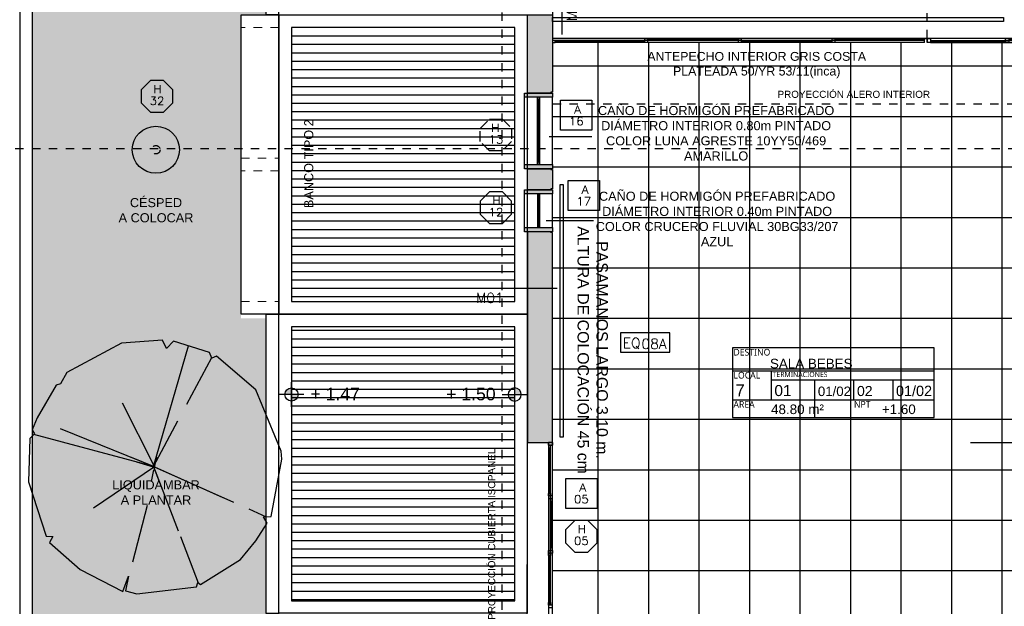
# Model space of a CAD drawing. Header units: metres. Extents: x -4243 to 4656, y 1445 to 4258.
# Tile 8 of 42: x 4456 to 4468, y 1576 to 1583. Entities that reach past the tile are written whole.
import ezdxf
from ezdxf.enums import TextEntityAlignment as Align

# ---------------------------------------------------------------- set-up
doc = ezdxf.new("R2010")
doc.units = ezdxf.units.M
doc.header["$LTSCALE"] = 0.3
for name, pattern in [('ACAD_ISO12W100', [21, 12, -3, 0, -3, 0, -3]), ('CAIF XREF PLANTAS 603$0$RAYITAS', [0.375, 0.25, -0.125]), ('DASHDOT', [1, 0.5, -0.25, 0, -0.25]), ('HIDDEN', [9.525, 6.35, -3.175]), ('RAYITAS', [0.375, 0.25, -0.125])]:
    doc.linetypes.add(name, pattern=pattern)
for name, color, linetype in [('0 notas JP', 4, 'Continuous'), ('0.INA-Luminarias', 7, 'Continuous'), ('A ALUMINIO', 4, 'Continuous'), ('A CIELORRASO', 42, 'Continuous'), ('A EQUIPAMIENTO', 4, 'Continuous'), ('A HATCH MURO ALB', 252, 'Continuous'), ('A HERRERÍA', 4, 'Continuous'), ('A HORMIGON', 6, 'Continuous'), ('A MURO', 1, 'Continuous'), ('A MURO VISTO', 2, 'Continuous'), ('A PAVIMENTO', 253, 'Continuous'), ('A PROYEECIÓN CUBIERTA', 242, 'Continuous'), ('A VEGETACIÓN', 253, 'Continuous'), ('A-ALBA-1', 1, 'Continuous'), ('luminaria ext', 4, 'Continuous'), ('TXT', 3, 'Continuous'), ('TXT 1.100', 3, 'Continuous'), ('TXT PLANILLAS', 3, 'Continuous'), ('TXT TERMINACIONES', 3, 'Continuous')]:
    doc.layers.add(name, color=color, linetype=linetype)
doc.layers.add('04 gris', color=252, linetype='Continuous', lineweight=13)
doc.layers.add('A_PAVIMENTO EXT_', color=254, linetype='Continuous', lineweight=9)
doc.styles.add('arial', font='arial.ttf')
doc.styles.add('atributo', font='romans.shx', dxfattribs={"height": 0.12})
doc.styles.add('ROMANS', font='romans', dxfattribs={"height": 2})
doc.styles.add('Tahoma', font='tahoma.ttf')
doc.styles.add('TXT-100-S', font='l_10646.ttf')
doc.styles.add('TXT-ANOT', font='arial.ttf')

# ---------------------------------------------------------------- blocks, each defined once
blk = doc.blocks.new('A01')
blk.add_line((4.45, -0.05), (4.45, -0.05))
at = {"layer": 'A ALUMINIO'}
for p, q in [((2.24, -0.05), (0, -0.05)), ((4.42, 0), (2.21, 0)), ((6.35, -0.05), (2.21, -0.05)), ((4.49, 0), (6.31, 0)), ((4.49, -0.025), (6.31, -0.025))]:
    blk.add_line(p, q, dxfattribs=at)
at = {"layer": 'A ALUMINIO', "color": 252}
for p, q in [((1.098, -0.007), (0.03, -0.007)), ((1.098, -0.017), (0.03, -0.017)), ((1.128, -0.032), (2.21, -0.032)), ((1.128, -0.042), (2.21, -0.042)), ((3.323, -0.007), (2.24, -0.007)), ((3.323, -0.017), (2.24, -0.017)), ((3.353, -0.032), (4.42, -0.032)), ((3.353, -0.042), (4.42, -0.042)), ((5.38, -0.007), (4.49, -0.007)), ((5.38, -0.017), (4.49, -0.017)), ((6.31, -0.032), (5.42, -0.032)), ((6.31, -0.042), (5.42, -0.042))]:
    blk.add_line(p, q, dxfattribs=at)
at = {"layer": 'A ALUMINIO', "linetype": 'ByBlock'}
for p, q in [((2.24, -0.025), (0.03, -0.025)), ((4.42, -0.025), (2.24, -0.025))]:
    blk.add_line(p, q, dxfattribs=at)
for points in [[(3.323, 0), (3.323, -0.05), (3.353, -0.05), (3.353, 0)], [(1.098, 0), (1.098, -0.05), (1.128, -0.05), (1.128, 0)]]:
    blk.add_lwpolyline(points, close=True, dxfattribs=at)
at = {"layer": 'A ALUMINIO'}
blk.add_lwpolyline([(4.42, 0), (4.42, -0.05), (4.45, -0.05), (4.45, 0)], dxfattribs=at)
for points in [[(4.49, 0), (4.45, 0), (4.45, -0.05), (4.49, -0.05)], [(0, 0), (0.03, 0), (0.03, -0.025), (0, -0.025)], [(2.24, 0), (2.21, 0), (2.21, -0.05), (2.24, -0.05)], [(5.42, 0), (5.38, 0), (5.38, -0.05), (5.42, -0.05)], [(6.35, 0), (6.31, 0), (6.31, -0.05), (6.35, -0.05)]]:
    blk.add_lwpolyline(points, close=True, dxfattribs=at)
blk = doc.blocks.new('H11')
for p, q in [((0, 0), (0.9, 0)), ((0.9, -0.025), (0, -0.025))]:
    blk.add_line(p, q)
at = {"color": 8}
for p, q in [((0.87, -0.007), (0.03, -0.007)), ((0.87, -0.017), (0.03, -0.017))]:
    blk.add_line(p, q, dxfattribs=at)
for points in [[(0.03, 0), (0, 0), (0, -0.025), (0.03, -0.025)], [(0.9, 0), (0.87, 0), (0.87, -0.025), (0.9, -0.025)]]:
    blk.add_lwpolyline(points, close=True)
blk = doc.blocks.new('H10')
for p, q in [((0, 0), (0.5, 0)), ((0.5, -0.025), (0, -0.025))]:
    blk.add_line(p, q)
at = {"color": 8}
for p, q in [((0.47, -0.007), (0.03, -0.007)), ((0.47, -0.017), (0.03, -0.017))]:
    blk.add_line(p, q, dxfattribs=at)
for points in [[(0.03, 0), (0, 0), (0, -0.025), (0.03, -0.025)], [(0.5, 0), (0.47, 0), (0.47, -0.025), (0.5, -0.025)]]:
    blk.add_lwpolyline(points, close=True)
blk = doc.blocks.new('LOCAL_PLANTA')
for p, q in [((0, 0.634), (2.74, 0.634)), ((0.531, 0.238), (0.531, 0.634)), ((0.531, 0.512), (2.74, 0.512)), ((1.12, 0), (1.12, 0.512)), ((1.65, 0.238), (1.65, 0.512)), ((2.18, 0.238), (2.18, 0.512)), ((0, 0.238), (2.74, 0.238))]:
    blk.add_line(p, q)
blk.add_lwpolyline([(0, 0), (2.74, 0), (2.74, 0.946), (0, 0.946)], close=True)
at = {"width": 1.20472, "attachment_point": 1, "style": 'TXT-100-S'}
for s, insert, char_height in [('DESTINO', (0.015, 0.931), 0.09), ('LOCAL', (0.015, 0.619), 0.09), ('TERMINACIONES', (0.546, 0.619), 0.07), ('AREA', (0.015, 0.223), 0.09), ('NPT', (1.65, 0.223), 0.09)]:
    blk.add_mtext(s, dxfattribs=dict(at, insert=insert, char_height=char_height))
at = {"style": 'arial'}
for tag, p, height in [('DESTINO', (0.51, 0.667), 0.16), ('NºLOCAL', (0.044, 0.289), 0.16), ('PISO', (0.571, 0.291), 0.15), ('ZOC', (1.16, 0.291), 0.15), ('PARED', (1.69, 0.291), 0.14), ('TECHO', (2.22, 0.291), 0.14), ('AREA', (0.526, 0.047), 0.15), ('NPT', (2.029, 0.047), 0.15)]:
    blk.add_attdef(tag, p, '', height=height, dxfattribs=at)
blk = doc.blocks.new('*U518')
at = {"color": 0, "linetype": 'ByBlock'}
blk.add_lwpolyline([(-0.287, -0.195), (0.287, -0.195), (0.287, 0.354), (-0.287, 0.354)], close=True, dxfattribs=at)
at = {"color": 0, "linetype": 'ByBlock', "style": 'ROMANS', "width": 1.1}
blk.add_text('A', height=0.15, dxfattribs=at).set_placement((-0.088, 0.112))
at = {"color": 0, "linetype": 'ByBlock', "style": 'ROMANS', "width": 1.05}
blk.add_attdef('NRO', text='', height=0.15, dxfattribs=at).set_placement((0, -0.027), align=Align.MIDDLE)
blk = doc.blocks.new('*U519')
at = {"color": 0, "linetype": 'ByBlock', "ltscale": 0.1}
blk.add_lwpolyline([(0, 0.344), (0.119, 0.344), (0.288, 0.175), (0.288, -0.064), (0.119, -0.233), (0, -0.233), (-0.119, -0.233), (-0.288, -0.064), (-0.288, 0.175), (-0.119, 0.344)], close=True, dxfattribs=at)
at = {"color": 0, "style": 'ROMANS', "width": 1.1}
blk.add_text('H', height=0.15, dxfattribs=at).set_placement((-0.088, 0.112))
at = {"color": 0, "linetype": 'ByBlock', "style": 'ROMANS', "width": 1.05}
blk.add_attdef('NRO', text='', height=0.15, dxfattribs=at).set_placement((0, -0.027), align=Align.MIDDLE)
blk = doc.blocks.new('CAIF XREF PLANTA 201$0$A4vp')
at = {"color": 0}
for p, q in [((0.403, 2.519), (-0.338, 2.495)), ((0.473, 2.464), (0.403, 2.519)), ((-0.759, 2.395), (-1.492, 1.962)), ((-0.634, 2.367), (-0.759, 2.395)), ((0.075, 0.051), (-0.651, 2.371)), ((-0.593, 2.45), (-0.634, 2.367)), ((-0.338, 2.495), (-0.593, 2.45)), ((0.722, 2.478), (0.473, 2.464)), ((1.787, 1.883), (0.722, 2.478)), ((-1.492, 1.962), (-2.211, 1.095)), ((0.075, 0.051), (-0.274, 1.989)), ((2.271, 1.233), (1.787, 1.883)), ((0.095, 0.047), (0.802, 1.23)), ((2.174, 1.081), (2.271, 1.233)), ((-2.28, 0.971), (-2.405, 0.183)), ((-2.142, 0.984), (-2.28, 0.971)), ((-2.211, 1.095), (-2.142, 0.984)), ((2.368, 1.04), (2.174, 1.081)), ((2.562, 0.321), (2.368, 1.04)), ((0.081, 0.029), (-1.243, 0.607)), ((0.075, 0.051), (2.447, 0.743)), ((0.077, 0.068), (-0.004, 0.507)), ((0.067, 0.041), (-0.028, 0.372)), ((1.459, 0.155), (2.498, 0.232)), ((2.492, 0.224), (2.562, 0.321)), ((2.575, 0.169), (2.492, 0.224)), ((-2.405, 0.183), (-2.322, -0.757)), ((0.075, 0.051), (-0.73, -1.037)), ((0.069, 0.047), (-0.209, -0.331)), ((0.025, 0.017), (-0.193, -0.071)), ((0.072, 0.021), (0.268, 0.092)), ((0.075, 0.051), (1.091, 0.127)), ((0.075, 0.051), (0.328, -1.653)), ((0.081, 0.029), (0.294, -1.427)), ((2.427, -0.843), (2.575, 0.169)), ((-1.722, -0.609), (-0.631, -0.257)), ((-2.322, -0.757), (-2.004, -0.688)), ((-2.004, -0.688), (-2.28, -0.799)), ((-2.28, -0.799), (-2.209, -1.015)), ((1.677, -1.908), (2.427, -0.843)), ((-2.209, -1.015), (-1.464, -1.933)), ((-0.803, -1.136), (-1.381, -1.917)), ((-1.464, -1.933), (-1.381, -1.905)), ((-1.381, -1.905), (-1.381, -1.974)), ((1.553, -2.003), (1.677, -1.908)), ((-1.381, -1.974), (-0.551, -2.375)), ((0.376, -1.978), (0.431, -2.347)), ((0.486, -2.43), (1.553, -2.003)), ((0.334, -2.43), (0.403, -2.306)), ((0.403, -2.306), (0.486, -2.43)), ((-0.551, -2.375), (-0.081, -2.43)), ((-0.081, -2.43), (0.334, -2.43))]:
    blk.add_line(p, q, dxfattribs=at)
blk = doc.blocks.new('*U516')
at = {"linetype": 'DASHDOT'}
blk.add_line((0, -7.94), (0, -1640.17), dxfattribs=at)
at = {"style": 'Tahoma', "flags": 8}
for tag, p in [('NOMBRE_DE_CORTE_1', (0, 0)), ('NOMBRE_DE_CORTE_2', (0, -1648.11))]:
    blk.add_attdef(tag, text='', height=4, dxfattribs=at).set_placement(p, align=Align.BOTTOM_CENTER)
for tag, p in [('NUMERO_DE_PAGINA_1', (0, -1.59)), ('NUMERO_DE_PAGINA_2', (0, -1649.7))]:
    blk.add_attdef(tag, text='', height=3, dxfattribs=at).set_placement(p, align=Align.TOP_CENTER)
blk = doc.blocks.new('TIPO_MURO')
at = {"linetype": 'Continuous'}
blk.add_line((-1.161, 0), (0, 0), dxfattribs=at)
at = {"style": 'ROMANS', "oblique": 0.1745}
blk.add_attdef('M00', text='', height=0.15, dxfattribs=at).set_placement((-0.606, 0.22), align=Align.TOP_LEFT)
blk = doc.blocks.new('A$C4CB05E78')
at = {"layer": 'TXT PLANILLAS'}
ref = blk.add_blockref('TIPO_MURO', (-11.838, 9.832), dxfattribs=dict(at, xscale=0.8, yscale=0.8, zscale=0.8, rotation=270))
ref.add_attrib('M00', 'M02/M01', dxfattribs={"layer": '0', "height": 0.12, "rotation": 90, "style": 'ROMANS', "oblique": 0.1745}).set_placement((-11.781, 10.76), align=Align.TOP_RIGHT)
ref = blk.add_blockref('TIPO_MURO', (-11.893, 6.816), dxfattribs=dict(at, xscale=-0.8, yscale=0.8, zscale=0.8, rotation=180))
ref.add_attrib('M00', 'M01', dxfattribs={"layer": '0', "height": 0.12, "style": 'ROMANS', "oblique": 0.1745}).set_placement((-12.53, 6.76), align=Align.TOP_RIGHT)
blk = doc.blocks.new('A$C255B2852')
at = {"layer": 'TXT TERMINACIONES', "insert": (-9.48, 9.633), "char_height": 0.105, "attachment_point": 5, "style": 'TXT-ANOT'}
blk.add_mtext_dynamic_manual_height_columns('ANTEPECHO INTERIOR GRIS COSTA PLATEADA 50/YR 53/11(inca)', width=3.20632, gutter_width=0.000625, heights=[0], dxfattribs=at)
blk = doc.blocks.new('Banco padres planta')
at = {"layer": '04 gris', "linetype": 'RAYITAS', "ltscale": 0.3}
for points in [[(-0.45, 3.558), (0, 3.558), (0, 3.407), (-0.45, 3.407)], [(-0.45, 1.854), (0, 1.854), (0, 1.704), (-0.45, 1.704)], [(-0.45, 0.15), (0, 0.15), (0, 0), (-0.45, 0)]]:
    blk.add_lwpolyline(points, close=True, dxfattribs=at)
at = {"layer": 'A MURO VISTO'}
blk.add_lwpolyline([(-0.45, 3.558), (0, 3.558), (0, 0), (-0.45, 0)], close=True, dxfattribs=at)
blk = doc.blocks.new('Pav 1')
at = {"layer": 'A PAVIMENTO'}
h = blk.add_hatch(dxfattribs=at)
h.set_pattern_fill('_USER', color=256, scale=0.1, pattern_type=0)
h.set_pattern_definition([(0, (4461.9332, 1582.71921), (0, 0.1), [])])
edge = h.paths.add_edge_path()
edge.add_line((4461.933, 1582.719), (4459.281, 1582.719))
edge.add_line((4459.281, 1582.719), (4459.281, 1579.462))
edge.add_line((4459.281, 1579.462), (4461.933, 1579.462))
edge.add_line((4461.933, 1579.462), (4461.933, 1582.719))
blk.add_lwpolyline([(4459.131, 1582.869), (4462.083, 1582.869), (4462.083, 1579.312), (4459.131, 1579.312)], close=True, dxfattribs=at)
blk.add_lwpolyline([(4461.933, 1582.719), (4459.281, 1582.719), (4459.281, 1579.462), (4461.933, 1579.462), (4461.933, 1582.719)], dxfattribs=at)
blk = doc.blocks.new('NIVEL')
h = blk.add_hatch(color=256)
h.paths.add_polyline_path([(0, 0.078, 0.414214), (-0.078, 0), (0, 0)])
h.paths.add_polyline_path([(0.078, 0), (0, 0), (0, -0.078, 0.414214)])
for p, q in [((0, -0.148), (0, 0.148)), ((0.148, 0), (-0.148, 0))]:
    blk.add_line(p, q)
blk.add_circle((0, 0), 0.0782)
at = {"style": 'arial'}
blk.add_attdef('NIVEL', (0.225, -0.068), '', height=0.15, dxfattribs=at)
blk = doc.blocks.new('cielorraso')
at = {"layer": 'A CIELORRASO'}
blk.add_line((4468.873, 1577.782), (4467.351, 1577.782), dxfattribs=at)
blk = doc.blocks.new('CIELORRASO1')
at = {"layer": 'A ALUMINIO'}
blk.add_blockref('cielorraso', (99.999, -0.001), dxfattribs=at)
blk = doc.blocks.new('luminaria urbana')
at = {"layer": '0.INA-Luminarias', "linetype": 'CAIF XREF PLANTAS 603$0$RAYITAS', "ltscale": 0.5}
blk.add_circle((0, 0), 0.05, dxfattribs=at)
at = {"layer": 'A ALUMINIO'}
blk.add_circle((0, 0), 0.28, dxfattribs=at)

msp = doc.modelspace()

# ---------------------------------------------------------------- hatches: boundary and pattern name
at = {"layer": 'A HATCH MURO ALB'}
h = msp.add_hatch(color=256, dxfattribs=at)
h.dxf.hatch_style = 1
h.paths.add_polyline_path([(4462.38353, 1581.95007), (4462.36353, 1581.95007), (4462.36353, 1581.94007), (4462.08353, 1581.94007), (4462.08353, 1582.86921), (4462.38353, 1582.86921)])
h = msp.add_hatch(color=256, dxfattribs=at)
h.dxf.hatch_style = 1
h.paths.add_polyline_path([(4462.36353, 1581.04007), (4462.36353, 1581.03007), (4462.38353, 1581.03007), (4462.38353, 1580.80007), (4462.36353, 1580.80007), (4462.36353, 1580.79007), (4462.08353, 1580.79007), (4462.08353, 1581.04007)])
h = msp.add_hatch(color=256, dxfattribs=at)
h.dxf.hatch_style = 1
h.paths.add_polyline_path([(4462.08353, 1580.29007), (4462.08353, 1577.78324), (4462.38353, 1577.78324), (4462.38353, 1580.28007), (4462.36353, 1580.28007), (4462.36353, 1580.29007)])
at = {"layer": 'A HORMIGON'}
h = msp.add_hatch(color=251, dxfattribs=at)
h.dxf.hatch_style = 1
h.paths.add_polyline_path([(4462.38353, 1581.89007), (4462.05065, 1581.89007), (4462.05065, 1581.94007), (4462.38353, 1581.94007)])
h.paths.add_polyline_path([(4462.38353, 1581.04007), (4462.05065, 1581.04007), (4462.05065, 1581.09007), (4462.38353, 1581.09007)])
h = msp.add_hatch(color=251, dxfattribs=at)
h.dxf.hatch_style = 1
h.paths.add_polyline_path([(4462.38353, 1580.74007), (4462.05065, 1580.74007), (4462.05065, 1580.79007), (4462.38353, 1580.79007)])
h.paths.add_polyline_path([(4462.38353, 1580.29007), (4462.05065, 1580.29007), (4462.05065, 1580.34007), (4462.38353, 1580.34007)])
at = {"layer": 'A PAVIMENTO'}
h = msp.add_hatch(dxfattribs=at)
h.set_pattern_fill('_USER', color=256, scale=0.6, angle=900, double=1, pattern_type=0)
h.set_pattern_definition([(180, (4432.9265, 1437.6616), (-4e-16, -0.6), []), (270, (4432.9265, 1437.6616), (0.6, -4e-16), [])])
h.paths.add_polyline_path([(4467.43353, 1575.38924), (4465.53353, 1575.38924), (4465.53353, 1575.18922), (4462.38356, 1575.18932), (4462.38352, 1582.53922), (4468.73362, 1582.53921), (4468.73362, 1578.53922), (4469.20014, 1578.53922), (4469.20014, 1577.03922), (4468.73353, 1577.03922), (4468.73354, 1574.98922), (4467.43353, 1574.98922)])
at = {"layer": 'A_PAVIMENTO EXT_'}
h = msp.add_hatch(dxfattribs=at)
h.set_pattern_fill('AR-CONC', color=252, scale=0.004)
h.set_pattern_definition([(50, (-4e-07, -0.05155), (0.728738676, -0.06375634), [0.0762, -0.8382]), (355, (-4e-07, -0.05155), (-0.14097369, 0.76422738), [0.06096, -0.67056234]), (100.451445, (0.0607, -0.0569), (0.58776499, 0.70047101), [0.06476004, -0.71236098]), (46.1842, (-4e-07, 0.15165), (1.08431616, -0.16816931), [0.1143, -1.2573]), (96.635558, (0.0904, 0.1376), (0.94961654, 0.9897045), [0.0971401, -1.06854243]), (351.18415, (-4e-07, 0.1516), (0.94961654, 0.9897045), [0.09143987, -1.00583893]), (21, (0.1016, 0.10085), (0.606457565, -0.40906079), [0.0762, -0.8382]), (326, (0.1016, 0.10085), (0.24720811, 0.73675186), [0.06096, -0.67056]), (71.451445, (0.15214, 0.06676), (0.85366568, 0.32769108), [0.06476004, -0.71235975]), (37.5, (-4e-07, -0.05155), (0.012354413, 0.338220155), [0, -0.662432, 0, -0.68072, 0, -0.6731]), (7.5, (-4e-07, -0.05155), (0.26727865, 0.4007223), [0, -0.388112, 0, -0.647192, 0, -0.25654]), (327.5, (-0.22657, -0.05155), (0.54236238, -0.022914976), [0, -0.254, 0, -0.79248, 0, -1.05156]), (317.5, (-0.32817, -0.05155), (0.592516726, 0.101705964), [0, -0.3302, 0, -0.526288, 0, -0.74676])])
h.paths.add_polyline_path([(4496.09429, 1592.61769), (4462.48328, 1592.61769), (4462.48329, 1589.66294), (4462.13353, 1589.66294), (4462.13353, 1587.88037), (4466.83362, 1587.88037), (4466.83362, 1590.37486), (4466.62857, 1590.37486), (4466.62857, 1590.77486), (4473.09367, 1590.77486), (4473.09367, 1590.37061), (4472.87353, 1590.37486), (4472.87353, 1587.88037), (4495.14429, 1587.88037), (4495.14429, 1588.93037), (4496.09429, 1588.93037)])
h.paths.add_polyline_path([(4499.509, 1564.50869), (4485.37438, 1564.50869), (4485.37438, 1566.38925), (4462.0832, 1566.4408), (4462.0832, 1563.85423), (4499.65796, 1558.70844)])
h.paths.add_polyline_path([(4459.13117, 1591.51449), (4456.0512, 1591.51449), (4456.0512, 1593.93894), (4459.13117, 1593.93894)])
h.paths.add_polyline_path([(4456.20119, 1568.78922), (4458.9812, 1568.78922), (4458.9812, 1572.14516), (4458.68118, 1572.14516), (4458.6812, 1575.70266), (4458.98119, 1575.70266), (4458.98119, 1579.26016), (4458.68118, 1579.26016), (4458.6812, 1582.86922), (4458.98119, 1582.86922), (4458.9812, 1587.67882), (4456.20119, 1587.67882)])
h.paths.add_polyline_path([(4456.23049, 1568.48766), (4458.98119, 1568.48766), (4458.98119, 1567.88932), (4456.23049, 1567.88932)])

# ---------------------------------------------------------------- linework, layer by layer
at = {"color": 8}
for p, q in [((4462.34103, 1577.17973), (4462.34103, 1577.72324)), ((4462.35103, 1577.17973), (4462.35103, 1577.72324)), ((4462.36604, 1576.53123), (4462.36603, 1577.08973)), ((4462.37604, 1576.53123), (4462.37603, 1577.08973)), ((4462.34105, 1575.88272), (4462.34104, 1576.44123)), ((4462.35105, 1575.88272), (4462.35104, 1576.44123))]:
    msp.add_line(p, q, dxfattribs=at)
at = {"layer": 'A ALUMINIO'}
for p, q in [((4462.33353, 1577.78324), (4462.33356, 1575.18923)), ((4462.38356, 1575.18922), (4462.38353, 1577.78324)), ((4462.35855, 1575.85272), (4462.35853, 1577.75324)), ((4462.34106, 1575.85272), (4462.34105, 1575.88172)), ((4462.35106, 1575.85272), (4462.35105, 1575.88172))]:
    msp.add_line(p, q, dxfattribs=at)
msp.add_lwpolyline([(4464.59361, 1582.53922), (4462.41345, 1582.53922)], dxfattribs=at)
for points in [[(4462.33353, 1577.78324), (4462.33353, 1577.75324), (4462.38353, 1577.75324), (4462.38353, 1577.78324)], [(4462.33353, 1577.75324), (4462.33353, 1577.78324), (4462.38353, 1577.78324), (4462.38353, 1577.75324)], [(4462.33353, 1577.75324), (4462.33353, 1577.72324), (4462.35853, 1577.72324), (4462.35853, 1577.75324)], [(4462.33353, 1577.14973), (4462.33353, 1577.17973), (4462.35853, 1577.17973), (4462.35853, 1577.14973)], [(4462.33353, 1577.14973), (4462.33353, 1577.11973), (4462.38353, 1577.11973), (4462.38353, 1577.14973)], [(4462.35853, 1577.11973), (4462.35853, 1577.08973), (4462.38353, 1577.08973), (4462.38353, 1577.11973)], [(4462.35853, 1576.47123), (4462.35853, 1576.44123), (4462.33353, 1576.44123), (4462.33353, 1576.47123)], [(4462.33354, 1576.47123), (4462.33354, 1576.50123), (4462.38354, 1576.50123), (4462.38354, 1576.47123)], [(4462.38353, 1576.50123), (4462.38353, 1576.53123), (4462.35853, 1576.53123), (4462.35853, 1576.50123)], [(4462.33355, 1575.85272), (4462.33355, 1575.88272), (4462.35855, 1575.88272), (4462.35855, 1575.85272)], [(4462.33355, 1575.85272), (4462.33355, 1575.82272), (4462.38355, 1575.82272), (4462.38355, 1575.85272)]]:
    msp.add_lwpolyline(points, close=True, dxfattribs=at)
at = {"layer": 'A EQUIPAMIENTO'}
msp.add_lwpolyline([(4462.50921, 1577.85052), (4462.47334, 1577.85052), (4462.47334, 1580.85052), (4462.50921, 1580.85052)], close=True, dxfattribs=at)
at = {"layer": 'A HERRERÍA'}
msp.add_lwpolyline([(4467.74263, 1582.78921), (4462.38353, 1582.78921), (4462.38353, 1582.83922), (4467.74263, 1582.83922)], close=True, dxfattribs=at)
at = {"layer": 'A HORMIGON'}
for points in [[(4462.38353, 1581.89007), (4462.05065, 1581.89007), (4462.05065, 1581.94007), (4462.38353, 1581.94007)], [(4462.38353, 1581.04007), (4462.05065, 1581.04007), (4462.05065, 1581.09007), (4462.38353, 1581.09007)], [(4462.38353, 1580.74007), (4462.05065, 1580.74007), (4462.05065, 1580.79007), (4462.38353, 1580.79007)], [(4462.38353, 1580.29007), (4462.05065, 1580.29007), (4462.05065, 1580.34007), (4462.38353, 1580.34007)]]:
    msp.add_lwpolyline(points, close=True, dxfattribs=at)
at = {"layer": 'A MURO'}
msp.add_lwpolyline([(4462.38353, 1581.95007), (4462.36353, 1581.95007), (4462.36353, 1581.94007), (4462.08353, 1581.94007), (4462.08353, 1582.86921), (4462.38353, 1582.86921), (4462.38353, 1581.95007)], dxfattribs=at)
for points in [[(4462.36353, 1581.04007), (4462.36353, 1581.03007), (4462.38353, 1581.03007), (4462.38353, 1580.80007), (4462.36353, 1580.80007), (4462.36353, 1580.79007), (4462.08353, 1580.79007), (4462.08353, 1581.04007)], [(4462.08353, 1580.29007), (4462.08353, 1577.78324), (4462.38353, 1577.78324), (4462.38353, 1580.28007), (4462.36353, 1580.28007), (4462.36353, 1580.29007)]]:
    msp.add_lwpolyline(points, close=True, dxfattribs=at)
at = {"layer": 'A MURO VISTO', "linetype": 'RAYITAS'}
msp.add_lwpolyline([(4466.83362, 1582.58921), (4466.83362, 1583.33921), (4462.38353, 1583.33921), (4462.38353, 1582.83922)], dxfattribs=at)
at = {"layer": 'A MURO VISTO'}
for points in [[(4462.05065, 1581.09007), (4462.05065, 1581.89007)], [(4462.38353, 1581.09007), (4462.38353, 1581.89007)], [(4462.05065, 1580.34007), (4462.05065, 1580.74007)], [(4462.38353, 1580.34007), (4462.38353, 1580.74007)], [(4463.03353, 1574.88922), (4462.0832, 1574.88922), (4462.08353, 1577.78324)]]:
    msp.add_lwpolyline(points, dxfattribs=at)
at = {"layer": 'A PAVIMENTO'}
msp.add_lwpolyline([(4459.1312, 1582.86922), (4462.0833, 1582.86922), (4462.0833, 1579.31171), (4459.1312, 1579.31171)], close=True, dxfattribs=at)
at = {"layer": 'A PROYEECIÓN CUBIERTA', "linetype": 'RAYITAS'}
msp.add_line((4462.38353, 1581.80953), (4468.73353, 1581.80953), dxfattribs=at)
msp.add_lwpolyline([(4496.39429, 1583.36921), (4496.39429, 1571.95095), (4493.81427, 1571.95095), (4493.81427, 1568.33925), (4481.11624, 1568.33925), (4481.11624, 1571.33922), (4472.51904, 1571.33922), (4472.51904, 1568.33925), (4462.88353, 1568.33925), (4462.87445, 1572.19672), (4461.7833, 1572.19672), (4461.7833, 1583.36921), (4496.39429, 1583.36921)], dxfattribs=at)
at = {"layer": 'A-ALBA-1'}
for points in [[(4456.05119, 1568.63922), (4459.1312, 1568.63922), (4459.1312, 1587.88037), (4456.05119, 1587.88037)], [(4456.20119, 1568.78922), (4458.9812, 1568.78922), (4458.9812, 1572.19672), (4459.1323, 1572.19578), (4459.1312, 1575.75422), (4458.9812, 1575.75422), (4458.9812, 1579.31171), (4459.1312, 1579.31171), (4459.13162, 1582.86953), (4458.9812, 1582.86922), (4458.9812, 1587.73037), (4456.20119, 1587.73037)]]:
    msp.add_lwpolyline(points, close=True, dxfattribs=at)
at = {"layer": 'TXT 1.100'}
for p, q in [((4462.85146, 1581.41956), (4462.34483, 1581.41956)), ((4462.87165, 1580.41901), (4462.30623, 1580.41901))]:
    msp.add_line(p, q, dxfattribs=at)
at = {"layer": 'TXT PLANILLAS'}
msp.add_lwpolyline([(4463.19069, 1579.09083), (4463.19069, 1578.85937), (4463.77727, 1578.85937), (4463.77727, 1579.09083)], close=True, dxfattribs=at)

# ---------------------------------------------------------------- block references
for p in [(0, 0), (0, -3.5575)]:
    msp.add_blockref('Pav 1', p)
at = {"layer": '0 notas JP', "linetype": 'ACAD_ISO12W100', "xscale": -0.035, "yscale": 0.035, "zscale": 0.035, "rotation": 90}
msp.add_blockref('*U516', (4446.72019, 1581.27924), dxfattribs=at)
at = {"layer": '04 gris'}
msp.add_blockref('Banco padres planta', (4459.13118, 1579.31171), dxfattribs=at)
at = {"layer": 'A ALUMINIO', "xscale": -1, "rotation": 180}
msp.add_blockref('A01', (4462.38353, 1582.53922), dxfattribs=at)
at = {"layer": 'A ALUMINIO'}
msp.add_blockref('CIELORRASO1', (-100, 0), dxfattribs=at)
at = {"layer": 'A HERRERÍA'}
msp.add_blockref('A$C4CB05E78', (4474.33197, 1572.80412), dxfattribs=at)
at = {"layer": 'A HERRERÍA', "rotation": 359.9999999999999}
msp.add_blockref('A$C255B2852', (4474.28904, 1572.63922), dxfattribs=at)
at = {"layer": 'A HERRERÍA', "color": 6, "rotation": 270}
for name, p, xscale, yscale, zscale in [('H11', (4462.2282, 1581.89007), 0.8888888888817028, 0.8888888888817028, 0.8888888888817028), ('H10', (4462.2282, 1580.74007), 0.8000000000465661, 0.8000000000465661, 0.8000000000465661)]:
    msp.add_blockref(name, p, dxfattribs=dict(at, xscale=xscale, yscale=yscale, zscale=zscale))
at = {"layer": 'A VEGETACIÓN', "xscale": 0.6047312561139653, "yscale": 0.6047312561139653, "zscale": 0.6047312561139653, "rotation": 57.58261468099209}
for p in [(4457.62459, 1584.47496), (4457.64161, 1577.44394)]:
    msp.add_blockref('CAIF XREF PLANTA 201$0$A4vp', p, dxfattribs=at)
at = {"layer": 'luminaria ext'}
msp.add_blockref('luminaria urbana', (4457.66931, 1581.26556), dxfattribs=at)
at = {"layer": 'TXT 1.100', "rotation": 359.9658878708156}
msp.add_blockref('NIVEL', (4459.2807, 1578.35578), dxfattribs=at).add_auto_attribs({'NIVEL': '+ 1.47'})
at = {"layer": 'TXT 1.100'}
ref = msp.add_blockref('NIVEL', (4461.93322, 1578.35499), dxfattribs=dict(at, xscale=-1))
ref.add_attrib('NIVEL', '+ 1.50', (4461.11825, 1578.28675), dxfattribs={"layer": '0', "height": 0.15, "style": 'arial'})
at = {"layer": 'TXT PLANILLAS'}
ref = msp.add_blockref('*U519', (4457.68266, 1581.86459), dxfattribs=dict(at, xscale=-0.65, yscale=0.65, zscale=0.65))
ref.add_attrib('NRO', '32', dxfattribs={"layer": '0', "color": 0, "linetype": 'ByBlock', "height": 0.0975, "style": 'ROMANS', "width": 1.05}).set_placement((4457.68266, 1581.84698), align=Align.MIDDLE)
at = {"layer": 'TXT PLANILLAS', "extrusion": (0, 0, -1)}
ref = msp.add_blockref('*U518', (-4462.66505, 1581.62309), dxfattribs=dict(at, xscale=0.65, yscale=0.65, zscale=-0.65))
ref.add_attrib('NRO', '16', dxfattribs={"layer": '0', "color": 0, "linetype": 'ByBlock', "ltscale": 0.5, "height": 0.0975, "rotation": 180, "style": 'ROMANS', "text_generation_flag": 6, "width": 1.05}).set_placement((4462.66505, 1581.60548), align=Align.MIDDLE)
at = {"layer": 'TXT PLANILLAS', "linetype": 'HIDDEN', "xscale": 0.65, "yscale": 0.65, "zscale": 0.65}
msp.add_blockref('*U519', (4461.71007, 1581.4045), dxfattribs=at).add_auto_attribs({'NRO': '13'})
at = {"layer": 'TXT PLANILLAS', "extrusion": (0, 0, -1)}
ref = msp.add_blockref('*U518', (-4462.75366, 1580.67039), dxfattribs=dict(at, xscale=0.65, yscale=0.65, zscale=-0.65))
ref.add_attrib('NRO', '17', dxfattribs={"layer": '0', "color": 0, "linetype": 'ByBlock', "ltscale": 0.5, "height": 0.0975, "rotation": 180, "style": 'ROMANS', "text_generation_flag": 6, "width": 1.05}).set_placement((4462.75366, 1580.65279), align=Align.MIDDLE)
at = {"layer": 'TXT PLANILLAS'}
ref = msp.add_blockref('*U519', (4461.71007, 1580.54097), dxfattribs=dict(at, xscale=-0.65, yscale=0.65, zscale=0.65))
ref.add_attrib('NRO', '12', dxfattribs={"layer": '0', "color": 0, "linetype": 'ByBlock', "height": 0.0975, "style": 'ROMANS', "width": 1.05}).set_placement((4461.71007, 1580.52336), align=Align.MIDDLE)
ref = msp.add_blockref('*U518', (4462.72608, 1577.1288), dxfattribs=dict(at, xscale=-0.65, yscale=0.65, zscale=0.65))
ref.add_attrib('NRO', '05', dxfattribs={"layer": '0', "color": 0, "linetype": 'ByBlock', "height": 0.0975, "style": 'ROMANS', "width": 1.05}).set_placement((4462.72608, 1577.11119), align=Align.MIDDLE)
ref = msp.add_blockref('*U519', (4462.72513, 1576.63344), dxfattribs=dict(at, xscale=-0.65, yscale=0.65, zscale=0.65))
ref.add_attrib('NRO', '05', dxfattribs={"layer": '0', "color": 0, "linetype": 'ByBlock', "height": 0.0975, "style": 'ROMANS', "width": 1.05}).set_placement((4462.72513, 1576.61583), align=Align.MIDDLE)
at = {"layer": 'TXT TERMINACIONES', "extrusion": (0, 0, -1)}
ref = msp.add_blockref('LOCAL_PLANTA', (-4464.5195, 1578.08242), dxfattribs=dict(at, xscale=-0.8759099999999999, yscale=0.8759099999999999, zscale=-0.8759099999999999))
ref.add_attrib('NPT', '+1.60', (4466.29632, 1578.12315), dxfattribs={"layer": '0', "ltscale": 0.5, "height": 0.113868, "rotation": 180, "style": 'arial', "text_generation_flag": 6})
ref.add_attrib('AREA', '48.80 m²', (4464.97984, 1578.12315), dxfattribs={"layer": '0', "ltscale": 0.5, "height": 0.113868, "rotation": 180, "style": 'arial', "text_generation_flag": 6})
ref.add_attrib('TECHO', '01/02', (4466.46433, 1578.33735), dxfattribs={"layer": '0', "ltscale": 0.5, "height": 0.122627, "rotation": 180, "style": 'arial', "text_generation_flag": 6})
ref.add_attrib('PARED', '02', (4466.0001, 1578.33735), dxfattribs={"layer": '0', "ltscale": 0.5, "height": 0.119861, "rotation": 180, "style": 'arial', "text_generation_flag": 6})
ref.add_attrib('PISO', '01', (4465.01927, 1578.33735), dxfattribs={"layer": '0', "ltscale": 0.5, "height": 0.131386, "rotation": 180, "style": 'arial', "text_generation_flag": 6})
ref.add_attrib('ZOC', '01/02', (4465.53587, 1578.33735), dxfattribs={"layer": '0', "ltscale": 0.5, "height": 0.112617, "rotation": 180, "style": 'arial', "text_generation_flag": 6})
ref.add_attrib('NºLOCAL', '7', (4464.55766, 1578.3355), dxfattribs={"layer": '0', "color": 0, "ltscale": 0.5, "height": 0.14015, "rotation": 180, "style": 'arial', "text_generation_flag": 6})
ref.add_attrib('DESTINO', 'SALA BEBES', (4464.96639, 1578.6668), dxfattribs={"layer": '0', "ltscale": 0.5, "height": 0.113868, "rotation": 180, "style": 'arial', "text_generation_flag": 6})

# ---------------------------------------------------------------- texts
at = {"layer": 'TXT', "insert": (4459.48644, 1581.10007), "char_height": 0.135, "attachment_point": 5, "rotation": 90, "style": 'TXT-ANOT'}
msp.add_mtext_dynamic_manual_height_columns('{\\H0.8x;BANCO TIPO 2}', width=2.2307233, gutter_width=0.000625, heights=[0], dxfattribs=at)
at = {"layer": 'TXT', "char_height": 0.135, "attachment_point": 5, "style": 'TXT-ANOT'}
for s, insert in [('{\\H0.8x;CÉSPED\\PA COLOCAR }', (4457.67093, 1580.54631)), ('{\\H0.8x;LIQUIDAMBAR \\PA PLANTAR }', (4457.67093, 1577.19171))]:
    msp.add_mtext_dynamic_manual_height_columns(s, width=2.2307233, gutter_width=0.000625, heights=[0], dxfattribs=dict(at, insert=insert))
at = {"layer": 'TXT 1.100', "char_height": 0.135, "attachment_point": 5, "style": 'TXT-ANOT'}
for s, width, insert in [('{\\H0.8x;CAÑO DE HORMIGÓN PREFABRICADO DIÁMETRO INTERIOR 0.80m PINTADO COLOR LUNA AGRESTE 10YY50/469 AMARILLO}', 3.0148191, (4464.3268, 1581.46093)), ('\\A1;{\\H0.8x;CAÑO DE HORMIGÓN PREFABRICADO DIÁMETRO INTERIOR 0.40m PINTADO COLOR CRUCERO FLUVIAL 30BG33/207 AZUL}', 3.1603699, (4464.33861, 1580.44213))]:
    msp.add_mtext_dynamic_manual_height_columns(s, width=width, gutter_width=0.000625, heights=[0], dxfattribs=dict(at, insert=insert))
at = {"layer": 'TXT 1.100', "insert": (4462.85908, 1578.88447, 0.5), "char_height": 0.135, "width": 3.1603699, "attachment_point": 5, "rotation": 270, "style": 'TXT-ANOT'}
msp.add_mtext('PASAMANOS LARGO 3.10 m.\\PALTURA DE COLOCACIÓN 45 cm', dxfattribs=at)
at = {"layer": 'TXT PLANILLAS', "insert": (4463.2178, 1579.02829), "char_height": 0.12, "attachment_point": 1, "style": 'atributo'}
msp.add_mtext_dynamic_manual_height_columns('{\\Fromans|c0;EQ}', width=0.0976259, gutter_width=7.5, heights=[0], dxfattribs=at)
at = {"layer": 'TXT PLANILLAS', "style": 'atributo'}
msp.add_attdef('08A', (4463.44036, 1578.89753), '', height=0.12, dxfattribs=at)
at = {"layer": 'TXT TERMINACIONES', "insert": (4465.96279, 1581.92391), "char_height": 0.105, "attachment_point": 5, "style": 'TXT-ANOT'}
msp.add_mtext_dynamic_manual_height_columns('{\\H0.8x;PROYECCIÓN ALERO INTERIOR}', width=2.9745119, gutter_width=0.000625, heights=[0], dxfattribs=at)
at = {"layer": 'TXT TERMINACIONES', "insert": (4461.66006, 1576.69519), "char_height": 0.105, "attachment_point": 5, "rotation": 90, "style": 'TXT-ANOT'}
msp.add_mtext_dynamic_manual_height_columns('{\\H0.8x;PROYECCIÓN CUBIERTA ISOPANEL}', width=2.9745119, gutter_width=0.000625, heights=[0], dxfattribs=at)

doc.saveas('drawing.dxf')
